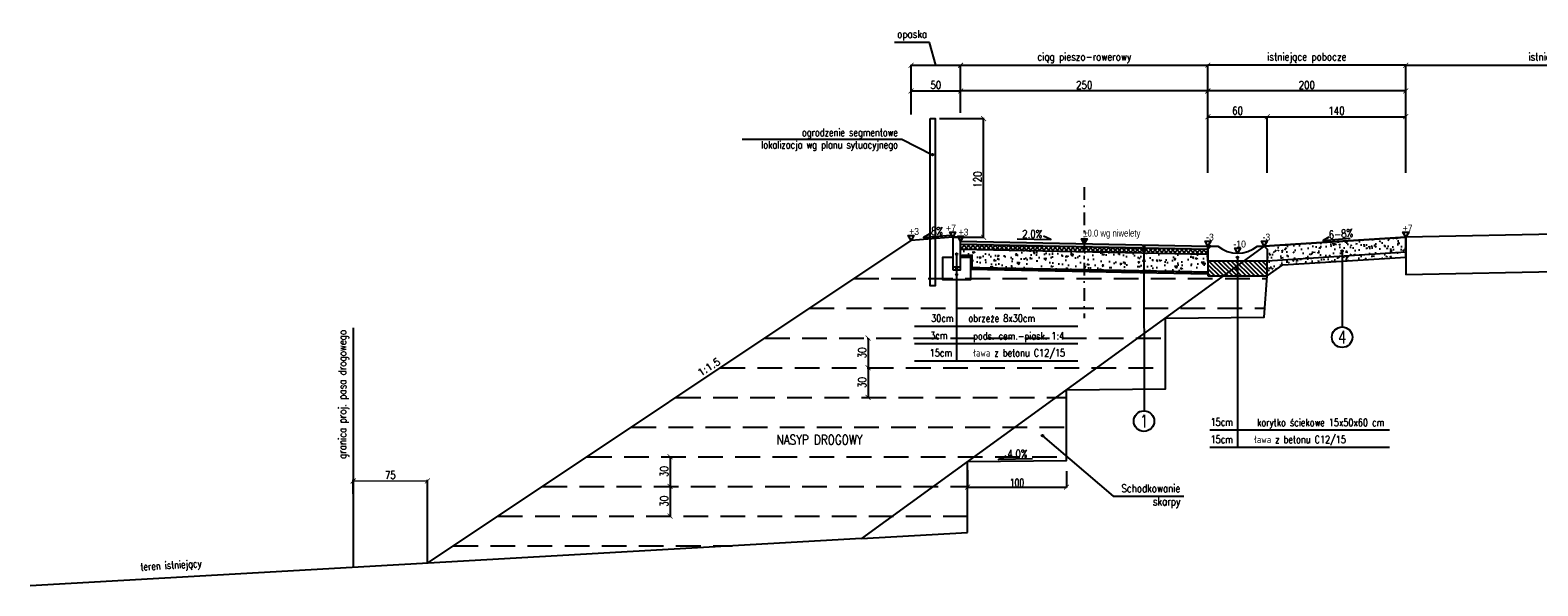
# Model space of a CAD drawing. Header units: metres. Extents: x 6562771 to 6588056, y 5578696 to 5581651.
# Tile 7 of 18: x 6566119 to 6567643, y 5580441 to 5581003. Entities that reach past the tile are written whole.
import ezdxf
from ezdxf.enums import TextEntityAlignment as Align

# ---------------------------------------------------------------- set-up
doc = ezdxf.new("R2010")
doc.units = ezdxf.units.M
for name, pattern in [('DASHDOT', [25.4, 12.7, -6.35, 0, -6.35]), ('DASHED', [0.75, 0.5, -0.25]), ('HIDDEN', [0.375, 0.25, -0.125])]:
    doc.linetypes.add(name, pattern=pattern)
for name, color, linetype in [('0_50', 3, 'Continuous'), ('pkonstr-0_25', 1, 'Continuous'), ('pkonstr-0_50', 3, 'Continuous'), ('pkonstr-0_70', 4, 'Continuous'), ('pkonstr-istn', 14, 'Continuous'), ('pkonstr-opisy', 2, 'Continuous'), ('pkonstr-wymiary', 1, 'Continuous')]:
    doc.layers.add(name, color=color, linetype=linetype)
doc.styles.add('12mm', font='simplex.shx', dxfattribs={"width": 0.8, "height": 12})
doc.styles.add('2mm', font='simplex', dxfattribs={"height": 2})
doc.styles.add('7mm', font='simplex.shx', dxfattribs={"width": 0.75, "height": 7})
doc.styles.add('DIMTEXT', font='simplex.shx', dxfattribs={"width": 0.7})
doc.styles.add('Opisy', font='simplex.shx', dxfattribs={"width": 0.8})
doc.styles.add('STYLE1', font='arial.ttf')
doc.styles.add('wymiary', font='simplex.shx', dxfattribs={"width": 0.8})
doc.dimstyles.new('1000', dxfattribs={"dimtxt": 2, "dimasz": 1.5, "dimexe": 0.4, "dimexo": 1, "dimgap": 0.4, "dimtad": 1, "dimrnd": 0.01, "dimzin": 0, "dimdsep": 46, "dimtxsty": 'DIMTEXT', "dimblk": 'ARCHTICK', "dimcen": 0, "dimclrd": 256, "dimclre": 256, "dimclrt": 2, "dimadec": 5, "dimazin": 0, "dimtfac": 1, "dimtofl": 0, "dimtmove": 0, "dimatfit": 3, "dimfxl": 1, "dimtolj": 1, "dimtzin": 0, "dimlwd": -1, "dimlwe": -1, "dimarcsym": 0})
doc.dimstyles.new('ddd$0', dxfattribs={"dimtxt": 8, "dimasz": 5, "dimexe": 0.5, "dimexo": 1, "dimgap": 2, "dimtad": 1, "dimdec": 0, "dimzin": 0, "dimdsep": 46, "dimtxsty": 'wymiary', "dimblk": 'ARCHTICK', "dimcen": 0, "dimclrd": 256, "dimclre": 256, "dimclrt": 256, "dimadec": 0, "dimazin": 0, "dimtfac": 1, "dimtdec": 0, "dimtmove": 1, "dimatfit": 3, "dimldrblk": 'DOT', "dimfxl": 1, "dimtolj": 1, "dimtzin": 0, "dimlwd": -1, "dimlwe": -1, "dimarcsym": 0})
doc.dimstyles.new('szczegoly-1-20', dxfattribs={"dimtxt": 4, "dimasz": 2, "dimexe": 1, "dimexo": 2.5, "dimgap": 0.5, "dimtad": 1, "dimdec": 0, "dimzin": 0, "dimdsep": 46, "dimtxsty": 'wymiary', "dimblk": 'ARCHTICK', "dimcen": 0, "dimclrd": 256, "dimclre": 256, "dimclrt": 256, "dimadec": 0, "dimazin": 0, "dimtfac": 1, "dimtdec": 0, "dimtmove": 1, "dimatfit": 3, "dimldrblk": 'ARCHTICK', "dimfxl": 1, "dimtolj": 1, "dimtzin": 0, "dimlwd": -1, "dimlwe": -1, "dimarcsym": 0})

# ---------------------------------------------------------------- blocks, each defined once
blk = doc.blocks.new('_ArchTick')
at = {"color": 0, "linetype": 'ByBlock', "const_width": 0.15}
blk.add_lwpolyline([(-0.5, -0.5), (0.5, 0.5)], dxfattribs=at)
blk = doc.blocks.new('*D210')
at = {"layer": 'Defpoints', "color": 0, "transparency": 16777216}
for p in [(6567859.7, 5580968.4), (6567859.7, 5580967.4), (6567509.7, 5580924.4)]:
    blk.add_point(p, dxfattribs=at)
at = {"layer": 'pkonstr-wymiary', "transparency": 16777216}
for p, q in [((6567509.7, 5580925.4), (6567509.7, 5580967.9)), ((6567509.7, 5580967.4), (6567859.7, 5580967.4)), ((6567859.7, 5580967.4), (6567859.7, 5580966.9))]:
    blk.add_line(p, q, dxfattribs=at)
at = {"layer": 'pkonstr-wymiary', "transparency": 16777216, "xscale": 5, "yscale": 5, "zscale": 5, "rotation": 180}
blk.add_blockref('_ArchTick', (6567509.7, 5580967.4), dxfattribs=at)
at = {"layer": 'pkonstr-wymiary', "transparency": 16777216, "xscale": 5, "yscale": 5, "zscale": 5}
blk.add_blockref('_ArchTick', (6567859.7, 5580967.4), dxfattribs=at)
at = {"layer": 'pkonstr-wymiary', "transparency": 16777216, "insert": (6567684.7, 5580974.7), "char_height": 8, "attachment_point": 5, "style": 'wymiary'}
blk.add_mtext('\\A1;istniejąca jezdnia DK79', dxfattribs=at)
blk = doc.blocks.new('_Dot')
at = {"color": 0, "linetype": 'ByBlock', "lineweight": -2}
blk.add_line((-0.5, 0), (-1, 0), dxfattribs=at)
at = {"color": 0, "linetype": 'ByBlock', "const_width": 0.5}
blk.add_lwpolyline([(-0.25, 0, 1), (0.25, 0, 1)], format="xyb", close=True, dxfattribs=at)
blk = doc.blocks.new('*D211')
at = {"layer": 'Defpoints', "color": 0, "transparency": 16777216}
for p in [(6567309.7, 5580967.4), (6567509.7, 5580912.3), (6567309.7, 5580857.5)]:
    blk.add_point(p, dxfattribs=at)
at = {"layer": 'pkonstr-wymiary', "transparency": 16777216}
for p, q in [((6567309.7, 5580858.5), (6567309.7, 5580967.9)), ((6567509.7, 5580967.4), (6567309.7, 5580967.4)), ((6567509.7, 5580913.3), (6567509.7, 5580967.9))]:
    blk.add_line(p, q, dxfattribs=at)
at = {"layer": 'pkonstr-wymiary', "transparency": 16777216, "xscale": 5, "yscale": 5, "zscale": 5, "rotation": 180}
blk.add_blockref('_ArchTick', (6567309.7, 5580967.4), dxfattribs=at)
at = {"layer": 'pkonstr-wymiary', "transparency": 16777216, "xscale": 5, "yscale": 5, "zscale": 5}
blk.add_blockref('_ArchTick', (6567509.7, 5580967.4), dxfattribs=at)
at = {"layer": 'pkonstr-wymiary', "transparency": 16777216, "insert": (6567409.7, 5580974.7), "char_height": 8, "attachment_point": 5, "style": 'wymiary'}
blk.add_mtext('\\A1;istniejące pobocze', dxfattribs=at)
blk = doc.blocks.new('*D212')
at = {"layer": 'Defpoints', "color": 0, "transparency": 16777216}
for p in [(6567309.7, 5580967.4), (6567059.7, 5580918.4), (6567309.7, 5580877)]:
    blk.add_point(p, dxfattribs=at)
at = {"layer": 'pkonstr-wymiary', "transparency": 16777216}
for p, q in [((6567059.7, 5580919.4), (6567059.7, 5580967.9)), ((6567059.7, 5580967.4), (6567309.7, 5580967.4)), ((6567309.7, 5580878), (6567309.7, 5580967.9))]:
    blk.add_line(p, q, dxfattribs=at)
at = {"layer": 'pkonstr-wymiary', "transparency": 16777216, "xscale": 5, "yscale": 5, "zscale": 5, "rotation": 180}
blk.add_blockref('_ArchTick', (6567059.7, 5580967.4), dxfattribs=at)
at = {"layer": 'pkonstr-wymiary', "transparency": 16777216, "xscale": 5, "yscale": 5, "zscale": 5}
blk.add_blockref('_ArchTick', (6567309.7, 5580967.4), dxfattribs=at)
at = {"layer": 'pkonstr-wymiary', "transparency": 16777216, "insert": (6567184.7, 5580974.7), "char_height": 8, "attachment_point": 5, "style": 'wymiary'}
blk.add_mtext('\\A1;ciąg pieszo-rowerowy', dxfattribs=at)
blk = doc.blocks.new('*D213')
at = {"layer": 'Defpoints', "color": 0, "transparency": 16777216}
for p in [(6567059.7, 5580941.4), (6567059.7, 5580918.4), (6567309.7, 5580878.6)]:
    blk.add_point(p, dxfattribs=at)
at = {"layer": 'pkonstr-wymiary', "transparency": 16777216}
for p, q in [((6567059.7, 5580919.4), (6567059.7, 5580941.9)), ((6567309.7, 5580941.4), (6567059.7, 5580941.4)), ((6567309.7, 5580879.6), (6567309.7, 5580941.9))]:
    blk.add_line(p, q, dxfattribs=at)
at = {"layer": 'pkonstr-wymiary', "transparency": 16777216, "xscale": 5, "yscale": 5, "zscale": 5, "rotation": 180}
blk.add_blockref('_ArchTick', (6567059.7, 5580941.4), dxfattribs=at)
at = {"layer": 'pkonstr-wymiary', "transparency": 16777216, "xscale": 5, "yscale": 5, "zscale": 5}
blk.add_blockref('_ArchTick', (6567309.7, 5580941.4), dxfattribs=at)
at = {"layer": 'pkonstr-wymiary', "transparency": 16777216, "insert": (6567184.7, 5580947.4), "char_height": 8, "attachment_point": 5, "style": 'wymiary'}
blk.add_mtext('\\A1;250', dxfattribs=at)
blk = doc.blocks.new('*D214')
at = {"layer": 'Defpoints', "color": 0, "transparency": 16777216}
for p in [(6567309.7, 5580941.4), (6567309.7, 5580857.5), (6567509.7, 5580857.8)]:
    blk.add_point(p, dxfattribs=at)
at = {"layer": 'pkonstr-wymiary', "transparency": 16777216}
for p, q in [((6567309.7, 5580858.5), (6567309.7, 5580941.9)), ((6567509.7, 5580941.4), (6567309.7, 5580941.4)), ((6567509.7, 5580858.8), (6567509.7, 5580941.9))]:
    blk.add_line(p, q, dxfattribs=at)
at = {"layer": 'pkonstr-wymiary', "transparency": 16777216, "xscale": 5, "yscale": 5, "zscale": 5, "rotation": 180}
blk.add_blockref('_ArchTick', (6567309.7, 5580941.4), dxfattribs=at)
at = {"layer": 'pkonstr-wymiary', "transparency": 16777216, "xscale": 5, "yscale": 5, "zscale": 5}
blk.add_blockref('_ArchTick', (6567509.7, 5580941.4), dxfattribs=at)
at = {"layer": 'pkonstr-wymiary', "transparency": 16777216, "insert": (6567409.7, 5580947.4), "char_height": 8, "attachment_point": 5, "style": 'wymiary'}
blk.add_mtext('\\A1;200', dxfattribs=at)
blk = doc.blocks.new('*D215')
at = {"layer": 'Defpoints', "color": 0, "transparency": 16777216}
for p in [(6567059.7, 5580941.4), (6567009.7, 5580916.5), (6567059.7, 5580918.4)]:
    blk.add_point(p, dxfattribs=at)
at = {"layer": 'pkonstr-wymiary', "transparency": 16777216}
for p, q in [((6567009.7, 5580917.5), (6567009.7, 5580941.9)), ((6567009.7, 5580941.4), (6567059.7, 5580941.4)), ((6567059.7, 5580919.4), (6567059.7, 5580941.9))]:
    blk.add_line(p, q, dxfattribs=at)
at = {"layer": 'pkonstr-wymiary', "transparency": 16777216, "xscale": 5, "yscale": 5, "zscale": 5, "rotation": 180}
blk.add_blockref('_ArchTick', (6567009.7, 5580941.4), dxfattribs=at)
at = {"layer": 'pkonstr-wymiary', "transparency": 16777216, "xscale": 5, "yscale": 5, "zscale": 5}
blk.add_blockref('_ArchTick', (6567059.7, 5580941.4), dxfattribs=at)
at = {"layer": 'pkonstr-wymiary', "transparency": 16777216, "insert": (6567034.7, 5580947.4), "char_height": 8, "attachment_point": 5, "style": 'wymiary'}
blk.add_mtext('\\A1;50', dxfattribs=at)
blk = doc.blocks.new('*D216')
at = {"layer": 'Defpoints', "color": 0, "transparency": 16777216}
for p in [(6567059.7, 5580967.4), (6567009.7, 5580916.5), (6567059.7, 5580918.4)]:
    blk.add_point(p, dxfattribs=at)
at = {"layer": 'pkonstr-wymiary', "transparency": 16777216}
for p, q in [((6567028.4, 5580990.3), (6566993, 5580990.3)), ((6567034.7, 5580967.4), (6567028.4, 5580990.3)), ((6567009.7, 5580917.5), (6567009.7, 5580967.9)), ((6567009.7, 5580967.4), (6567059.7, 5580967.4)), ((6567059.7, 5580919.4), (6567059.7, 5580967.9))]:
    blk.add_line(p, q, dxfattribs=at)
at = {"layer": 'pkonstr-wymiary', "transparency": 16777216, "xscale": 5, "yscale": 5, "zscale": 5, "rotation": 180}
blk.add_blockref('_ArchTick', (6567009.7, 5580967.4), dxfattribs=at)
at = {"layer": 'pkonstr-wymiary', "transparency": 16777216, "xscale": 5, "yscale": 5, "zscale": 5}
blk.add_blockref('_ArchTick', (6567059.7, 5580967.4), dxfattribs=at)
at = {"layer": 'pkonstr-wymiary', "transparency": 16777216, "insert": (6567010.7, 5580997.6), "char_height": 8, "attachment_point": 5, "style": 'wymiary'}
blk.add_mtext('\\A1;opaska', dxfattribs=at)
blk = doc.blocks.new('*D217')
at = {"layer": 'Defpoints', "color": 0, "transparency": 16777216}
for p in [(6567037.5, 5580913.5), (6567082.9, 5580913.5), (6567051.7, 5580793.5)]:
    blk.add_point(p, dxfattribs=at)
at = {"layer": 'pkonstr-wymiary', "transparency": 16777216}
for p, q in [((6567038.5, 5580913.5), (6567083.4, 5580913.5)), ((6567082.9, 5580793.5), (6567082.9, 5580913.5)), ((6567052.7, 5580793.5), (6567083.4, 5580793.5))]:
    blk.add_line(p, q, dxfattribs=at)
at = {"layer": 'pkonstr-wymiary', "transparency": 16777216, "xscale": 5, "yscale": 5, "zscale": 5}
for p, rotation in [((6567082.9, 5580913.5), 90), ((6567082.9, 5580793.5), 270)]:
    blk.add_blockref('_ArchTick', p, dxfattribs=dict(at, rotation=rotation))
at = {"layer": 'pkonstr-wymiary', "transparency": 16777216, "insert": (6567076.9, 5580851.9), "char_height": 8, "attachment_point": 5, "rotation": 90, "style": 'wymiary'}
blk.add_mtext('\\A1;120', dxfattribs=at)
blk = doc.blocks.new('*D220')
at = {"layer": 'Defpoints', "color": 0, "transparency": 16777216}
for p in [(6567369.7, 5580915.4), (6567309.7, 5580857.5), (6567369.7, 5580857.8)]:
    blk.add_point(p, dxfattribs=at)
at = {"layer": 'pkonstr-wymiary', "transparency": 16777216}
for p, q in [((6567309.7, 5580858.5), (6567309.7, 5580915.9)), ((6567309.7, 5580915.4), (6567369.7, 5580915.4)), ((6567369.7, 5580858.8), (6567369.7, 5580915.9))]:
    blk.add_line(p, q, dxfattribs=at)
at = {"layer": 'pkonstr-wymiary', "transparency": 16777216, "xscale": 5, "yscale": 5, "zscale": 5, "rotation": 180}
blk.add_blockref('_ArchTick', (6567309.7, 5580915.4), dxfattribs=at)
at = {"layer": 'pkonstr-wymiary', "transparency": 16777216, "xscale": 5, "yscale": 5, "zscale": 5}
blk.add_blockref('_ArchTick', (6567369.7, 5580915.4), dxfattribs=at)
at = {"layer": 'pkonstr-wymiary', "transparency": 16777216, "insert": (6567339.7, 5580921.4), "char_height": 8, "attachment_point": 5, "style": 'wymiary'}
blk.add_mtext('\\A1;60', dxfattribs=at)
blk = doc.blocks.new('*D221')
at = {"layer": 'Defpoints', "color": 0, "transparency": 16777216}
for p in [(6567509.7, 5580915.4), (6567369.7, 5580857.5), (6567509.7, 5580857.8)]:
    blk.add_point(p, dxfattribs=at)
at = {"layer": 'pkonstr-wymiary', "transparency": 16777216}
for p, q in [((6567369.7, 5580858.5), (6567369.7, 5580915.9)), ((6567369.7, 5580915.4), (6567509.7, 5580915.4)), ((6567509.7, 5580858.8), (6567509.7, 5580915.9))]:
    blk.add_line(p, q, dxfattribs=at)
at = {"layer": 'pkonstr-wymiary', "transparency": 16777216, "xscale": 5, "yscale": 5, "zscale": 5, "rotation": 180}
blk.add_blockref('_ArchTick', (6567369.7, 5580915.4), dxfattribs=at)
at = {"layer": 'pkonstr-wymiary', "transparency": 16777216, "xscale": 5, "yscale": 5, "zscale": 5}
blk.add_blockref('_ArchTick', (6567509.7, 5580915.4), dxfattribs=at)
at = {"layer": 'pkonstr-wymiary', "transparency": 16777216, "insert": (6567439.7, 5580921.4), "char_height": 8, "attachment_point": 5, "style": 'wymiary'}
blk.add_mtext('\\A1;140', dxfattribs=at)
blk = doc.blocks.new('*D222')
at = {"layer": 'Defpoints', "color": 0, "transparency": 16777216}
for p in [(6566445.7, 5580533.6), (6566520.7, 5580547.2), (6566520.7, 5580464.1)]:
    blk.add_point(p, dxfattribs=at)
at = {"layer": 'pkonstr-wymiary', "transparency": 16777216}
for p, q in [((6566445.7, 5580534.1), (6566445.7, 5580548.2)), ((6566520.7, 5580464.6), (6566520.7, 5580548.2))]:
    blk.add_line(p, q, dxfattribs=at)
at = {"layer": 'pkonstr-wymiary', "lineweight": 0, "transparency": 16777216}
blk.add_line((6566445.7, 5580547.2), (6566520.7, 5580547.2), dxfattribs=at)
at = {"layer": 'pkonstr-wymiary', "lineweight": 0, "transparency": 16777216, "xscale": 5, "yscale": 5, "zscale": 5, "rotation": 180}
blk.add_blockref('_ArchTick', (6566445.7, 5580547.2), dxfattribs=at)
at = {"layer": 'pkonstr-wymiary', "lineweight": 0, "transparency": 16777216, "xscale": 5, "yscale": 5, "zscale": 5}
blk.add_blockref('_ArchTick', (6566520.7, 5580547.2), dxfattribs=at)
at = {"layer": 'pkonstr-wymiary', "transparency": 16777216, "insert": (6566483.2, 5580553.2), "char_height": 8, "attachment_point": 5, "style": 'wymiary'}
blk.add_mtext('\\A1;75', dxfattribs=at)
blk = doc.blocks.new('*D223')
at = {"layer": 'Defpoints', "color": 0, "transparency": 16777216}
for p in [(6567066.7, 5580559.2), (6567166.7, 5580558.2), (6567166.7, 5580541)]:
    blk.add_point(p, dxfattribs=at)
at = {"layer": 'pkonstr-wymiary', "transparency": 16777216}
for p, q in [((6567066.7, 5580558.2), (6567066.7, 5580540.5)), ((6567166.7, 5580557.2), (6567166.7, 5580540.5)), ((6567066.7, 5580541), (6567166.7, 5580541))]:
    blk.add_line(p, q, dxfattribs=at)
at = {"layer": 'pkonstr-wymiary', "transparency": 16777216, "xscale": 5, "yscale": 5, "zscale": 5, "rotation": 180}
blk.add_blockref('_ArchTick', (6567066.7, 5580541), dxfattribs=at)
at = {"layer": 'pkonstr-wymiary', "transparency": 16777216, "xscale": 5, "yscale": 5, "zscale": 5}
blk.add_blockref('_ArchTick', (6567166.7, 5580541), dxfattribs=at)
at = {"layer": 'pkonstr-wymiary', "color": 1, "transparency": 16777216, "insert": (6567116.7, 5580545.4), "char_height": 8, "attachment_point": 5, "style": 'DIMTEXT'}
blk.add_mtext('\\A1;100', dxfattribs=at)
blk = doc.blocks.new('*D224')
at = {"layer": 'Defpoints', "color": 0, "transparency": 16777216}
for p in [(6566766.1, 5580571.7), (6566766.1, 5580541.7), (6566766.1, 5580541.7)]:
    blk.add_point(p, dxfattribs=at)
at = {"layer": 'pkonstr-wymiary', "transparency": 16777216}
for p, q in [((6566765.1, 5580571.7), (6566765.6, 5580571.7)), ((6566766.1, 5580571.7), (6566766.1, 5580541.7)), ((6566765.1, 5580541.7), (6566765.6, 5580541.7))]:
    blk.add_line(p, q, dxfattribs=at)
at = {"layer": 'pkonstr-wymiary', "transparency": 16777216, "xscale": 5, "yscale": 5, "zscale": 5}
for p, rotation in [((6566766.1, 5580571.7), 90), ((6566766.1, 5580541.7), 270)]:
    blk.add_blockref('_ArchTick', p, dxfattribs=dict(at, rotation=rotation))
at = {"layer": 'pkonstr-wymiary', "transparency": 16777216, "insert": (6566760.1, 5580556.7), "char_height": 8, "attachment_point": 5, "rotation": 90, "style": 'wymiary'}
blk.add_mtext('\\A1;30', dxfattribs=at)
blk = doc.blocks.new('*D225')
at = {"layer": 'Defpoints', "color": 0, "transparency": 16777216}
for p in [(6566766.1, 5580541.7), (6566766.1, 5580511.7), (6566766.1, 5580511.7)]:
    blk.add_point(p, dxfattribs=at)
at = {"layer": 'pkonstr-wymiary', "transparency": 16777216}
for p, q in [((6566765.1, 5580541.7), (6566765.6, 5580541.7)), ((6566766.1, 5580541.7), (6566766.1, 5580511.7)), ((6566765.1, 5580511.7), (6566765.6, 5580511.7))]:
    blk.add_line(p, q, dxfattribs=at)
at = {"layer": 'pkonstr-wymiary', "transparency": 16777216, "xscale": 5, "yscale": 5, "zscale": 5}
for p, rotation in [((6566766.1, 5580541.7), 90), ((6566766.1, 5580511.7), 270)]:
    blk.add_blockref('_ArchTick', p, dxfattribs=dict(at, rotation=rotation))
at = {"layer": 'pkonstr-wymiary', "transparency": 16777216, "insert": (6566760.1, 5580526.7), "char_height": 8, "attachment_point": 5, "rotation": 90, "style": 'wymiary'}
blk.add_mtext('\\A1;30', dxfattribs=at)
blk = doc.blocks.new('*D226')
at = {"layer": 'Defpoints', "color": 0, "transparency": 16777216}
for p in [(6566966.2, 5580691.7), (6566966.2, 5580661.7), (6566966.2, 5580661.7)]:
    blk.add_point(p, dxfattribs=at)
at = {"layer": 'pkonstr-wymiary', "transparency": 16777216}
for p, q in [((6566965.2, 5580691.7), (6566965.7, 5580691.7)), ((6566966.2, 5580691.7), (6566966.2, 5580661.7)), ((6566965.2, 5580661.7), (6566965.7, 5580661.7))]:
    blk.add_line(p, q, dxfattribs=at)
at = {"layer": 'pkonstr-wymiary', "transparency": 16777216, "xscale": 5, "yscale": 5, "zscale": 5}
for p, rotation in [((6566966.2, 5580691.7), 90), ((6566966.2, 5580661.7), 270)]:
    blk.add_blockref('_ArchTick', p, dxfattribs=dict(at, rotation=rotation))
at = {"layer": 'pkonstr-wymiary', "transparency": 16777216, "insert": (6566960.2, 5580676.7), "char_height": 8, "attachment_point": 5, "rotation": 90, "style": 'wymiary'}
blk.add_mtext('\\A1;30', dxfattribs=at)
blk = doc.blocks.new('*D227')
at = {"layer": 'Defpoints', "color": 0, "transparency": 16777216}
for p in [(6566966.2, 5580661.7), (6566966.2, 5580631.7), (6566966.2, 5580631.7)]:
    blk.add_point(p, dxfattribs=at)
at = {"layer": 'pkonstr-wymiary', "transparency": 16777216}
for p, q in [((6566965.2, 5580661.7), (6566965.7, 5580661.7)), ((6566966.2, 5580661.7), (6566966.2, 5580631.7)), ((6566965.2, 5580631.7), (6566965.7, 5580631.7))]:
    blk.add_line(p, q, dxfattribs=at)
at = {"layer": 'pkonstr-wymiary', "transparency": 16777216, "xscale": 5, "yscale": 5, "zscale": 5}
for p, rotation in [((6566966.2, 5580661.7), 90), ((6566966.2, 5580631.7), 270)]:
    blk.add_blockref('_ArchTick', p, dxfattribs=dict(at, rotation=rotation))
at = {"layer": 'pkonstr-wymiary', "transparency": 16777216, "insert": (6566960.2, 5580646.7), "char_height": 8, "attachment_point": 5, "rotation": 90, "style": 'wymiary'}
blk.add_mtext('\\A1;30', dxfattribs=at)

msp = doc.modelspace()

# ---------------------------------------------------------------- hatches: boundary and pattern name
at = {"layer": 'pkonstr-0_50'}
h = msp.add_hatch(dxfattribs=at)
h.set_pattern_fill('AR-CONC', color=252, scale=0.1, angle=180)
h.set_pattern_definition([(230, (-1600.637, 0), (-18.2184669, 1.593908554), [1.905, -20.955]), (175, (-1600.637, 0), (3.524282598, -19.10566429), [1.524, -16.764]), (280.451, (-1602.155, 0.133), (-14.694250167, -17.511668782), [1.619, -17.809]), (226.1842, (-1600.637, -5.08), (-27.10790409, 4.204232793), [2.8575, -31.4325]), (276.6356, (-1602.896, -4.73), (-23.74042345, -24.74255559), [2.4285, -26.7135]), (171.184, (-1600.637, -5.08), (-23.74046058, -24.74251179), [2.286, -25.146]), (201, (-1603.177, -3.81), (-15.161487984, 10.226551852), [1.905, -20.955]), (146, (-1603.177, -3.81), (-6.180202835, -18.418796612), [1.524, -16.764]), (251.4514, (-1604.44, -2.958), (-21.341649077, -8.19228577), [1.619, -17.809]), (217.5, (-1600.637, 0), (-0.308860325, -8.4555038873), [0, -16.5608, 0, -17.018, 0, -16.8275]), (187.5, (-1600.637, 0), (-6.681966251, -10.018057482), [0, -9.7028, 0, -16.1798, 0, -6.4135]), (147.5, (-1594.973, -7e-16), (-13.5590595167, 0.572874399), [0, -6.35, 0, -19.812, 0, -26.289]), (137.5, (-1592.433, -1e-15), (-14.812918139, -2.542649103), [0, -8.255, 0, -13.1572, 0, -18.669])])
h.paths.add_polyline_path([(6567509.7, 5580793.5), (6567366.7, 5580784.5), (6567369.7, 5580781.5), (6567369.7, 5580769.5), (6567445.4, 5580774.4), (6567445.4, 5580778.8, -0.414404), (6567444.5, 5580779.6, -1), (6567446.3, 5580779.6, -0.414023), (6567445.4, 5580778.8), (6567445.4, 5580774.4), (6567509.7, 5580778.5)])
h.paths.add_polyline_path([(6567445.4, 5580774.4), (6567369.7, 5580769.5), (6567369.7, 5580754.5), (6567385.5, 5580765.6), (6567445.4, 5580769.4)])
h.paths.add_polyline_path([(6567509.7, 5580773.5), (6567509.7, 5580778.5), (6567445.4, 5580774.4), (6567445.4, 5580769.4)])
h = msp.add_hatch(color=252, dxfattribs=at)
h.dxf.hatch_style = 1
h.paths.add_polyline_path([(6567059.7, 5580786.5), (6567059.7, 5580789.5), (6567309.7, 5580784.5), (6567309.7, 5580781.5)])
h = msp.add_hatch(dxfattribs=at)
h.set_pattern_fill('ANSI37', color=252, angle=180)
h.set_pattern_definition([(315, (13143563.0128, 1915.45), (-2.2450640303, -2.2450640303), []), (225, (13143563.0128, 1915.45), (-2.2450640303, 2.2450640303), [])])
h.paths.add_polyline_path([(6567309.7, 5580781.5), (6567309.7, 5580776.5), (6567059.7, 5580781.5), (6567059.7, 5580786.5)])
h = msp.add_hatch(dxfattribs=at)
h.set_pattern_fill('AR-CONC', color=252, scale=0.1, angle=180)
h.set_pattern_definition([(310, (6791342.538, 5139295.178), (18.2184669, 1.59390855), [1.905, -20.955]), (5, (6791342.538, 5139295.178), (-3.52434214, -19.1056845), [1.524, -16.7640584]), (259.5485553, (6791344.056, 5139295.311), (14.6941247, -17.5117752), [1.6190009, -17.80902446]), (313.8158, (6791342.538, 5139290.098), (27.1079041, 4.2042328), [2.8575, -31.4325]), (263.3644424, (6791344.797, 5139290.448), (23.7404134, -24.7426125), [2.4285023, -26.7135608]), (8.815849, (6791342.538, 5139290.098), (23.7404134, -24.7426125), [2.2859967, -25.1459732]), (339, (6791345.078, 5139291.368), (15.16143913, 10.2265198), [1.905, -20.955]), (34, (6791345.078, 5139291.368), (6.1802028, -18.4187966), [1.524, -16.764]), (288.548555, (6791346.342, 5139292.22), (21.3416419, -8.1922769), [1.6190009, -17.80899376]), (322.5, (6791342.538, 5139295.178), (0.308860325, -8.45550389), [0, -16.5608, 0, -17.018, 0, -16.8275]), (352.5, (6791342.538, 5139295.178), (6.68196625, -10.01805748), [0, -9.7028, 0, -16.1798, 0, -6.4135]), (32.5, (6791336.874, 5139295.178), (13.55905952, 0.5728744), [0, -6.35, 0, -19.812, 0, -26.289]), (42.5, (6791334.334, 5139295.178), (14.81291814, -2.5426491), [0, -8.255, 0, -13.1572, 0, -18.669])])
h.paths.add_polyline_path([(6567309.7, 5580764.5), (6567299.7, 5580764.5), (6567299.7, 5580756.7), (6567069.7, 5580761.3), (6567069.7, 5580773.5), (6567059.7, 5580773.5), (6567059.7, 5580781.5), (6567309.7, 5580776.5)])
h = msp.add_hatch(dxfattribs=at)
h.set_pattern_fill('ANSI31', color=252, angle=180)
h.set_pattern_definition([(315, (13139490.5604, -5984.3434), (-2.2450640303, -2.2450640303), [])])
h.paths.add_polyline_path([(6567369.7, 5580769.5), (6567309.7, 5580769.5), (6567309.7, 5580754.5), (6567369.7, 5580754.5)])

# ---------------------------------------------------------------- linework, layer by layer
at = {"layer": '0_50', "color": 7, "linetype": 'HIDDEN', "ltscale": 100}
for points in [[(6566952, 5580751.7), (6567369.5, 5580751.7)], [(6566907, 5580721.7), (6567366.7, 5580721.7)], [(6566862, 5580691.7), (6567266.7, 5580691.7)], [(6566817, 5580661.7), (6567266.7, 5580661.7)], [(6566772, 5580631.7), (6567166.7, 5580631.7)], [(6566727, 5580601.7), (6567166.7, 5580601.7)], [(6566682, 5580571.7), (6567166.7, 5580571.7)], [(6566637, 5580541.7), (6567066.7, 5580541.7)], [(6566592, 5580511.7), (6567066.7, 5580511.7)], [(6566547, 5580481.7), (6566828.7, 5580481.7)]]:
    msp.add_lwpolyline(points, dxfattribs=at)
at = {"layer": 'pkonstr-0_25', "linetype": 'Continuous'}
for p, q in [((6566839, 5580892.7), (6567000.2, 5580892.7)), ((6567245.1, 5580784.4), (6567245.2, 5580618.1)), ((6567445.4, 5580779.6), (6567445.5, 5580702.9)), ((6567055.7, 5580776.5), (6567055.7, 5580668.4)), ((6567339.6, 5580773.2), (6567339.6, 5580581)), ((6567178.2, 5580703.4), (6567013.1, 5580703.4)), ((6567178.2, 5580685.9), (6567013.1, 5580685.9)), ((6567493.2, 5580598.4), (6567311.8, 5580598.5))]:
    msp.add_line(p, q, dxfattribs=at)
at = {"layer": 'pkonstr-0_25'}
for points in [[(6567028, 5580796.7), (6567022.1, 5580793.4), (6567049.5, 5580795.6)], [(6567116.8, 5580791.8), (6567151.1, 5580791.2), (6567143.5, 5580794.8)], [(6567432.1, 5580793.5), (6567426.2, 5580790.3), (6567453.6, 5580792.5)], [(6567132.5, 5580569.7), (6567098.1, 5580569), (6567105.7, 5580572.6)]]:
    msp.add_lwpolyline(points, dxfattribs=at)
at = {"layer": 'pkonstr-0_25', "linetype": 'Continuous'}
for centre in [(6567445.4, 5580692.5), (6567245.1, 5580607.7)]:
    msp.add_circle(centre, 10.4, dxfattribs=at)
at = {"layer": 'pkonstr-0_50'}
for p, q in [((6567051.7, 5580793.5), (6567009.7, 5580790.1)), ((6567366.7, 5580784.5), (6567509.7, 5580793.5)), ((6566520.7, 5580464.1), (6567009.7, 5580790.1)), ((6567059.7, 5580789.5), (6567309.7, 5580784.5)), ((6567059.7, 5580786.5), (6567309.7, 5580781.5)), ((6567059.7, 5580781.5), (6567309.7, 5580776.5)), ((6567069.7, 5580761.3), (6567309.7, 5580756.5)), ((6566559.7, 5580490.1), (6566559.7, 5580490.1))]:
    msp.add_line(p, q, dxfattribs=at)
at = {"layer": 'pkonstr-0_50', "color": 2}
msp.add_lwpolyline([(6567028.9, 5580913.5), (6567033.9, 5580913.5), (6567033.9, 5580744.4), (6567028.9, 5580744.4)], close=True, dxfattribs=at)
at = {"layer": 'pkonstr-0_50'}
for points in [[(6567051.7, 5580763.5), (6567059.7, 5580763.5), (6567059.7, 5580789.5, 0.414214), (6567055.7, 5580793.5), (6567051.7, 5580793.5)], [(6567369.7, 5580769.5), (6567309.7, 5580769.5), (6567309.7, 5580781.5), (6567312.7, 5580784.5), (6567319.7, 5580784.5, 0.35), (6567359.7, 5580784.5), (6567366.7, 5580784.5), (6567369.7, 5580781.5)]]:
    msp.add_lwpolyline(points, format="xyb", close=True, dxfattribs=at)
at = {"layer": 'pkonstr-0_50', "flags": 128}
for points in [[(6567369.7, 5580754.5), (6567385.5, 5580765.6), (6567509.7, 5580773.5), (6567509.7, 5580793.5)], [(6566959.7, 5580489.1), (6567066.7, 5580495.2)]]:
    msp.add_lwpolyline(points, dxfattribs=at)
at = {"layer": 'pkonstr-0_50'}
for points in [[(6567309.7, 5580781.5), (6567309.7, 5580784.5)], [(6567312.7, 5580784.5), (6567309.7, 5580784.5)], [(6567309.7, 5580754.5), (6567369.7, 5580754.5), (6567369.7, 5580769.5)], [(6567309.7, 5580769.5), (6567309.7, 5580754.5)], [(6567066.7, 5580495.2), (6567066.7, 5580495.2), (6567066.7, 5580566.8), (6567166.7, 5580567.8), (6567166.7, 5580639.4), (6567266.7, 5580640.4), (6567266.7, 5580711.9), (6567366.7, 5580712.9), (6567369.7, 5580754.5)]]:
    msp.add_lwpolyline(points, dxfattribs=at)
at = {"layer": 'pkonstr-0_50', "color": 252, "flags": 128}
msp.add_lwpolyline([(6567309.7, 5580781.5), (6567309.7, 5580766.5)], dxfattribs=at)
at = {"layer": 'pkonstr-0_50', "flags": 128}
msp.add_lwpolyline([(6567051.7, 5580760.5), (6567059.7, 5580760.5), (6567059.7, 5580773.5), (6567069.7, 5580773.5), (6567069.7, 5580750.5), (6567041.7, 5580750.5), (6567041.7, 5580773.5), (6567051.7, 5580773.5), (6567051.7, 5580760.5)], close=True, dxfattribs=at)
at = {"layer": 'pkonstr-0_50', "color": 180, "linetype": 'DASHED', "ltscale": 15, "true_color": 0x3326ed, "flags": 128}
msp.add_lwpolyline([(6567309.7, 5580758.3, 2, 2, 0), (6567309.7, 5580758.3, 2, 2, 0), (6567309.7, 5580758.3, 2, 2, 0), (6567071.1, 5580762.8, 2, 2, 0), (6567071.1, 5580762.8, 2, 2, 0), (6567071.1, 5580762.8, 2, 2, 0), (6567071.1, 5580762.8, 2, 2, 0), (6567071.1, 5580775.2, 2, 2, 0), (6567059.6, 5580775.1, 0, 0, 0)], format="xyseb", dxfattribs=at)
at = {"layer": 'pkonstr-0_50', "color": 4, "const_width": 2, "flags": 128}
msp.add_lwpolyline([(6566445.7, 5580459.8), (6566445.7, 5580702.2)], dxfattribs=at)
at = {"layer": 'pkonstr-0_70', "color": 4}
for centre in [(6567031.3, 5580877), (6567055.7, 5580776.5), (6567245.1, 5580784.4), (6567245.1, 5580780), (6567445.4, 5580779.6), (6567055.7, 5580762.1), (6567245.1, 5580769.8), (6567339.6, 5580773.2), (6567339.6, 5580762), (6567055.7, 5580755.7), (6567245.1, 5580759.5), (6567142.5, 5580593)]:
    msp.add_circle(centre, 0.869, dxfattribs=at)
at = {"layer": 'pkonstr-istn'}
for p, q in [((6567509.7, 5580793.5), (6567366.7, 5580784.5)), ((6567859.7, 5580800.6), (6567509.7, 5580793.5)), ((6567366.7, 5580784.5), (6566959.7, 5580489.1)), ((6567860.5, 5580762.6), (6567509.7, 5580755.5)), ((6566959.7, 5580489.1), (6566119.2, 5580441.2))]:
    msp.add_line(p, q, dxfattribs=at)
at = {"layer": 'pkonstr-istn', "flags": 128}
for points in [[(6567509.7, 5580793.5), (6567509.7, 5580755.5)], [(6567509.7, 5580778.5), (6567369.7, 5580769.5)], [(6567509.7, 5580763.3), (6567509.7, 5580755.5)]]:
    msp.add_lwpolyline(points, dxfattribs=at)
at = {"layer": 'pkonstr-opisy'}
for points in [[(6567009.7, 5580795.2), (6567012.6, 5580795.2), (6567009.7, 5580790.1), (6567006.8, 5580795.2)], [(6567051.7, 5580798.6), (6567054.6, 5580798.6), (6567051.7, 5580793.5), (6567048.8, 5580798.6)], [(6567059.7, 5580794.6), (6567062.6, 5580794.6), (6567059.7, 5580789.5), (6567056.8, 5580794.6)], [(6567509.7, 5580798.6), (6567512.7, 5580798.6), (6567509.7, 5580793.5), (6567506.8, 5580798.6)], [(6567184.7, 5580792.1), (6567187.7, 5580792.1), (6567184.7, 5580787), (6567181.8, 5580792.1)], [(6567309.7, 5580789.6), (6567312.6, 5580789.6), (6567309.7, 5580784.5), (6567306.8, 5580789.6)], [(6567339.7, 5580782.6), (6567342.6, 5580782.6), (6567339.7, 5580777.5), (6567336.8, 5580782.6)], [(6567366.7, 5580789.6), (6567369.6, 5580789.6), (6567366.7, 5580784.5), (6567363.8, 5580789.6)]]:
    msp.add_lwpolyline(points, close=True, dxfattribs=at)
at = {"layer": 'pkonstr-wymiary'}
for p, q in [((6567178.2, 5580668.4), (6567013.1, 5580668.4)), ((6567493.2, 5580580.9), (6567311.8, 5580581))]:
    msp.add_line(p, q, dxfattribs=at)
for points in [[(6567000.2, 5580892.7), (6567031.3, 5580877)], [(6567142.5, 5580593), (6567214, 5580531.9), (6567285.4, 5580531.9)]]:
    msp.add_lwpolyline(points, dxfattribs=at)
at = {"layer": 'pkonstr-wymiary', "linetype": 'DASHDOT'}
msp.add_lwpolyline([(6567184.7, 5580844.1), (6567184.7, 5580711.6)], dxfattribs=at)

# ---------------------------------------------------------------- texts
at = {"layer": 'pkonstr-opisy', "style": 'STYLE1', "width": 0.9}
for s, p in [('+3', (6567012.7, 5580793.8)), ('+7', (6567050, 5580797.1)), ('+3', (6567062.7, 5580793.1)), ('-3', (6567311.8, 5580788.1)), ('-3', (6567368.8, 5580788.1)), ('+7', (6567511.6, 5580797.1)), ('-10', (6567341.8, 5580781.1))]:
    msp.add_text(s, height=7, dxfattribs=at).set_placement(p, align=Align.BOTTOM_CENTER)
at = {"layer": 'pkonstr-opisy', "style": 'Opisy', "width": 0.8}
for s, rotation, p in [('8%', 0, (6567035.9, 5580795.7)), ('2.0%%%', 0, (6567132.1, 5580792.8)), ('6-8%%%', 5, (6567444.4, 5580793)), ('4.0%%%', 360, (6567117.1, 5580570.6))]:
    msp.add_text(s, height=8, rotation=rotation, dxfattribs=at).set_placement(p, align=Align.CENTER)
at = {"layer": 'pkonstr-opisy', "style": 'STYLE1', "width": 0.8}
msp.add_text('%%P0.0 wg niwelety', height=7, dxfattribs=at).set_placement((6567183.7, 5580792.1), align=Align.BOTTOM_LEFT)
at = {"layer": 'pkonstr-opisy', "style": 'Opisy', "width": 0.8}
for s, height, rotation, p in [('obrzeże 8x30cm', 7.5, 0, (6567135, 5580705.7)), ('granica proj. pasa drogowego', 8, 90, (6566441.1, 5580699.9)), ('ława z betonu C12/15', 7.5, 0, (6567165.3, 5580670.7)), ('ława z betonu C12/15', 7.5, 359.958, (6567449.2, 5580583.2))]:
    msp.add_text(s, height=height, rotation=rotation, dxfattribs=at).set_placement(p, align=Align.BOTTOM_RIGHT)
at = {"layer": 'pkonstr-opisy', "ltscale": 0.1, "style": '12mm', "width": 0.8}
for s, rotation, p in [('30cm', 360, (6567052.6, 5580705.7)), ('3cm', 360, (6567046.5, 5580688.2)), ('pods. cem.-piask. 1:4', 0, (6567164.4, 5580687.8)), ('15cm', 360, (6567051.1, 5580670.7)), ('15cm', 359.958, (6567335, 5580600.8)), ('korytko ściekowe 15x50x60 cm', 359.958, (6567488, 5580600.3)), ('15cm', 359.958, (6567335, 5580583.3))]:
    msp.add_text(s, height=7.5, rotation=rotation, dxfattribs=at).set_placement(p, align=Align.BOTTOM_RIGHT)
at = {"layer": 'pkonstr-opisy', "linetype": 'Continuous', "style": '7mm', "width": 0.75}
for s, p in [('4', (6567445.4, 5580692.5)), ('1', (6567245.1, 5580607.7))]:
    msp.add_text(s, height=12.6, rotation=0, dxfattribs=at).set_placement(p, align=Align.MIDDLE_CENTER)
at = {"layer": 'pkonstr-opisy', "style": '2mm'}
msp.add_text('1:1.5', height=7.2, rotation=32.2819, dxfattribs=at).set_placement((6566808.4, 5580657.5), align=Align.BOTTOM_CENTER)
at = {"layer": 'pkonstr-opisy', "style": 'Opisy', "width": 0.8}
msp.add_text('teren istniejący', height=7.5, rotation=3.2626, dxfattribs=at).set_placement((6566230.7, 5580456.7))
at = {"layer": 'pkonstr-opisy', "insert": (6566996.3, 5580903.3), "char_height": 7.5, "width": 164.552, "attachment_point": 3, "style": 'Opisy'}
msp.add_mtext('ogrodzenie segmentowe\\Plokalizacja wg planu sytuacyjnego', dxfattribs=at)
at = {"layer": 'pkonstr-opisy', "color": 4, "lineweight": 30, "insert": (6566873.7, 5580588.9), "char_height": 9.6, "attachment_point": 4, "style": 'Opisy'}
msp.add_mtext('NASYP DROGOWY', dxfattribs=at)
at = {"layer": 'pkonstr-opisy', "insert": (6567281.8, 5580531.8), "char_height": 8, "attachment_point": 6, "style": 'Opisy'}
msp.add_mtext('Schodkowanie \\Pskarpy', dxfattribs=at)

# ---------------------------------------------------------------- dimensions: what is measured, and where the dimension line sits
at = {"layer": 'pkonstr-wymiary'}
for base, p1, p2, angle, text, picture, middle in [((6567059.7, 5580967.4), (6567009.7, 5580916.5), (6567059.7, 5580918.4), 180, 'opaska', '*D216', (6567026.4, 5580990.3)), ((6567082.9, 5580913.5), (6567051.7, 5580793.5), (6567037.5, 5580913.5), 90, '120', '*D217', (6567082.9, 5580851.9))]:
    dim = msp.add_linear_dim(base=base, p1=p1, p2=p2, angle=angle, text=text, dimstyle='ddd$0', dxfattribs=at)
    dim.commit()
    dim.dimension.update_dxf_attribs({"geometry": picture, "text_midpoint": middle, "dimtype": 160})
dim = msp.add_linear_dim(base=(6567859.7, 5580967.4), p1=(6567509.7, 5580924.4), p2=(6567859.7, 5580968.4), text='istniejąca jezdnia DK79', dimstyle='ddd$0', dxfattribs=at)
dim.commit()
dim.dimension.update_dxf_attribs({"geometry": '*D210', "text_midpoint": (6567684.7, 5580974.7)})
dim = msp.add_linear_dim(base=(6567309.7, 5580967.4), p1=(6567059.7, 5580918.4), p2=(6567309.7, 5580877), text='ciąg pieszo-rowerowy', dimstyle='ddd$0', override={"dimtmove": 0}, dxfattribs=at)
dim.commit()
dim.dimension.update_dxf_attribs({"geometry": '*D212', "text_midpoint": (6567184.7, 5580967.4), "dimtype": 160})
dim = msp.add_linear_dim(base=(6567309.7, 5580967.4), p1=(6567509.7, 5580912.3), p2=(6567309.7, 5580857.5), angle=180, text='istniejące pobocze', dimstyle='ddd$0', dxfattribs=at)
dim.commit()
dim.dimension.update_dxf_attribs({"geometry": '*D211', "text_midpoint": (6567409.7, 5580974.7)})
for base, p1, p2, angle, picture, middle in [((6567059.7, 5580941.4), (6567009.7, 5580916.5), (6567059.7, 5580918.4), 180, '*D215', (6567034.7, 5580947.4)), ((6566966.2, 5580661.7), (6566966.2, 5580691.7), (6566966.2, 5580661.7), 90, '*D226', (6566960.2, 5580676.7)), ((6566966.2, 5580631.7), (6566966.2, 5580661.7), (6566966.2, 5580631.7), 90, '*D227', (6566960.2, 5580646.7)), ((6566766.1, 5580541.7), (6566766.1, 5580571.7), (6566766.1, 5580541.7), 90, '*D224', (6566760.1, 5580556.7)), ((6566766.1, 5580511.7), (6566766.1, 5580541.7), (6566766.1, 5580511.7), 90, '*D225', (6566760.1, 5580526.7))]:
    dim = msp.add_linear_dim(base=base, p1=p1, p2=p2, angle=angle, dimstyle='ddd$0', dxfattribs=at)
    dim.commit()
    dim.dimension.update_dxf_attribs({"geometry": picture, "text_midpoint": middle})
for base, p1, p2, dimstyle, override, picture, middle in [((6567059.7, 5580941.4), (6567309.7, 5580878.6), (6567059.7, 5580918.4), 'ddd$0', {"dimtmove": 0}, '*D213', (6567184.7, 5580947.4)), ((6567309.7, 5580941.4), (6567509.7, 5580857.8), (6567309.7, 5580857.5), 'ddd$0', {"dimtmove": 0}, '*D214', (6567409.7, 5580947.4)), ((6566520.7, 5580547.2), (6566445.7, 5580533.6), (6566520.7, 5580464.1), 'szczegoly-1-20', {"dimtxt": 8, "dimasz": 5, "dimexo": 0.5, "dimgap": 2, "dimlwd": 0}, '*D222', (6566483.2, 5580553.2)), ((6567166.7, 5580541), (6567066.7, 5580559.2), (6567166.7, 5580558.2), '1000', {"dimtxt": 8, "dimasz": 5, "dimexe": 0.5, "dimdec": 0, "dimclrt": 1}, '*D223', (6567116.7, 5580545.4))]:
    dim = msp.add_linear_dim(base=base, p1=p1, p2=p2, dimstyle=dimstyle, override=override, dxfattribs=at)
    dim.commit()
    dim.dimension.update_dxf_attribs({"geometry": picture, "text_midpoint": middle})
for base, p1, p2, picture, middle in [((6567369.7, 5580915.4), (6567309.7, 5580857.5), (6567369.7, 5580857.8), '*D220', (6567339.7, 5580921.4)), ((6567509.7, 5580915.4), (6567369.7, 5580857.5), (6567509.7, 5580857.8), '*D221', (6567439.7, 5580921.4))]:
    dim = msp.add_linear_dim(base=base, p1=p1, p2=p2, angle=180, dimstyle='ddd$0', override={"dimtmove": 0}, dxfattribs=at)
    dim.commit()
    dim.dimension.update_dxf_attribs({"geometry": picture, "text_midpoint": middle})

doc.saveas('drawing.dxf')
